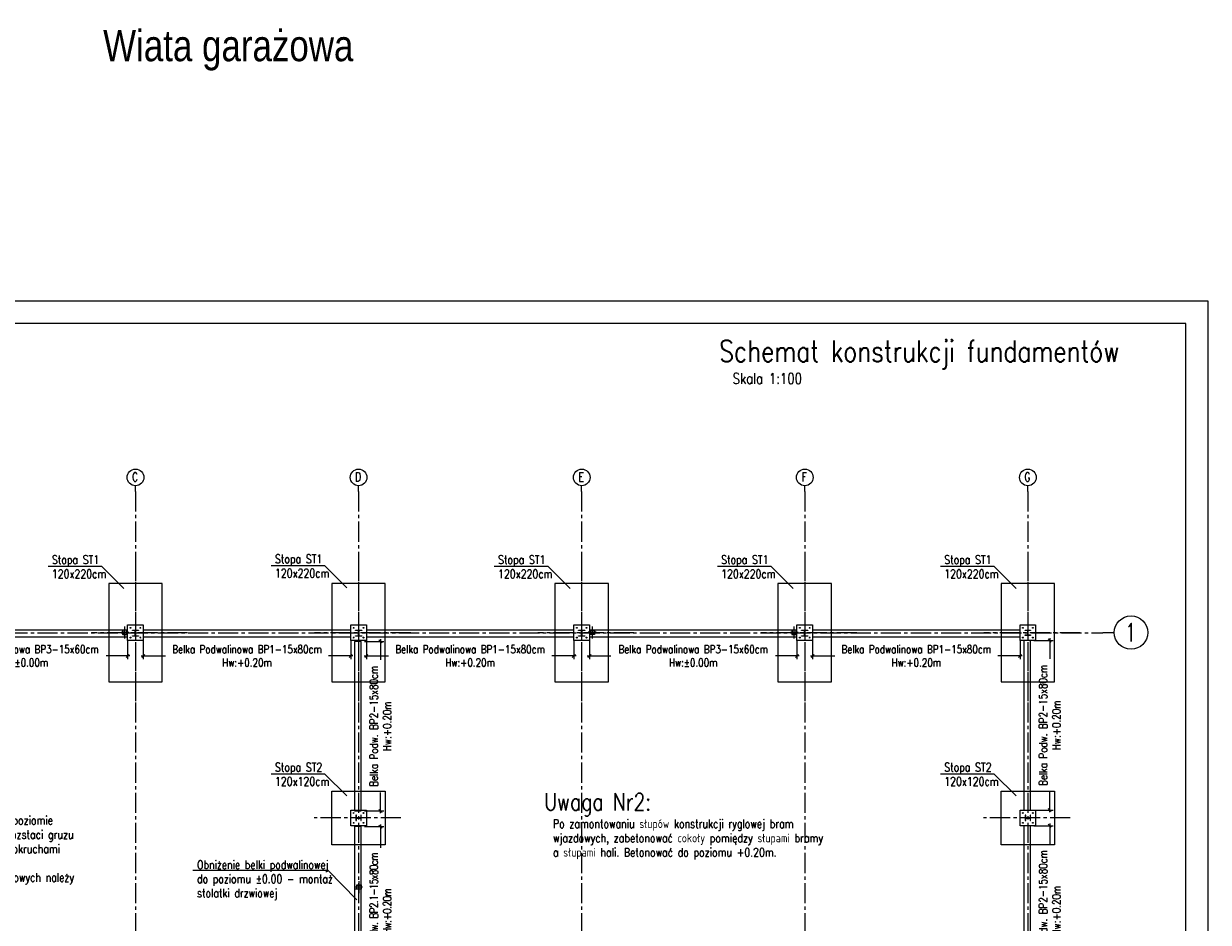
# Model space of a CAD drawing. Extents: x 335493 to 843864, y -123011 to -21739.
# Tile 20 of 28: x 455342 to 481891, y -43178 to -23045. Entities that reach past the tile are written whole.
import ezdxf
from ezdxf.enums import TextEntityAlignment as Align

# ---------------------------------------------------------------- set-up
doc = ezdxf.new("R2010")
doc.units = 0
doc.header["$LTSCALE"] = 600
doc.header["$MEASUREMENT"] = 0
doc.header["$PDMODE"] = 1
doc.linetypes.add('CENTER2', pattern=[1.125, 0.75, -0.125, 0.125, -0.125])
doc.linetypes.add('PRZERYWANA', pattern=[0.282222, 0.141111, -0.141111])
doc.layers.get('0').update_dxf_attribs({"linetype": 'CONTINUOUS'})
doc.layers.get('Defpoints').update_dxf_attribs({"linetype": 'CONTINUOUS'})
for name, color, linetype in [('11 - opisy TXT2', 4, 'CONTINUOUS'), ('111 - opisy TXT3', 2, 'CONTINUOUS'), ('2 - linie odniesienia opisy', 8, 'CONTINUOUS'), ('33 - linia 2', 3, 'CONTINUOUS'), ('333 - linia 3', 5, 'CONTINUOUS'), ('44 - osie 2', 6, 'CENTER2'), ('555 - cienka przerywana 3', 1, 'PRZERYWANA')]:
    doc.layers.add(name, color=color, linetype=linetype)
doc.layers.add('CKREWIZJA', color=1, linetype='CONTINUOUS', lineweight=50)
doc.styles.add('TXT2', font='simplex.shx', dxfattribs={"width": 0.8, "height": 180})
doc.styles.add('TXT5', font='simplex.shx', dxfattribs={"width": 0.8, "height": 120})
doc.dimstyles.new('R1 - centymetry', dxfattribs={"dimtxt": 180, "dimasz": 70, "dimexe": 75, "dimexo": 75, "dimgap": 1.5, "dimtad": 0, "dimdec": 0, "dimlfac": 0.1, "dimzin": 0, "dimdsep": 46, "dimtxsty": 'TXT2', "dimblk1": 'OBLIQUE', "dimblk2": 'OBLIQUE', "dimsah": 1, "dimcen": -3, "dimdle": 50, "dimclrt": 4, "dimadec": 0, "dimazin": 0, "dimtfac": 0.75, "dimtdec": 0, "dimtix": 1, "dimtmove": 2, "dimatfit": 3, "dimldrblk": 'OBLIQUE', "dimfxl": 400, "dimfxlon": 1, "dimtvp": 0.75, "dimtolj": 1, "dimtzin": 0, "dimarcsym": 0})

# ---------------------------------------------------------------- blocks, each defined once
blk = doc.blocks.new('pozycja')
at = {"layer": '111 - opisy TXT3', "linetype": 'Continuous'}
blk.add_circle((63.2, -0.2), 37.4, dxfattribs=at)
at = {"layer": '2 - linie odniesienia opisy', "linetype": 'Continuous'}
blk.add_line((0, 0), (25.8, 0), dxfattribs=at)
at = {"layer": '111 - opisy TXT3', "linetype": 'Continuous', "style": 'TXT2', "width": 0.75}
blk.add_attdef('NR', text='', height=40, dxfattribs=at).set_placement((62.6, -19.8), align=Align.CENTER)
blk = doc.blocks.new('A$C654D60AD')
at = {"layer": '44 - osie 2'}
for p, q in [((10000, 3164), (10000, -16244)), ((15000, 3164), (15000, -16244)), ((20000, 3164), (20000, -16244)), ((25000, 3164), (25000, -16244)), ((30000, 3164), (30000, -16244))]:
    blk.add_line(p, q, dxfattribs=at)
blk.add_lwpolyline([(-3670, 0), (31680, 0)], dxfattribs=at)
at = {"layer": '2 - linie odniesienia opisy'}
ref = blk.add_blockref('pozycja', (10000, 3164), dxfattribs=dict(at, xscale=5, yscale=5, zscale=5, rotation=90))
ref.add_attrib('NR', 'C', dxfattribs={"layer": '111 - opisy TXT3', "linetype": 'Continuous', "height": 200, "style": 'TXT2', "width": 0.75}).set_placement((9990, 3391), align=Align.CENTER)
ref = blk.add_blockref('pozycja', (15000, 3164), dxfattribs=dict(at, xscale=5, yscale=5, zscale=5, rotation=90))
ref.add_attrib('NR', 'D', dxfattribs={"layer": '111 - opisy TXT3', "linetype": 'Continuous', "height": 200, "style": 'TXT2', "width": 0.75}).set_placement((14990, 3391), align=Align.CENTER)
ref = blk.add_blockref('pozycja', (20000, 3164), dxfattribs=dict(at, xscale=5, yscale=5, zscale=5, rotation=90))
ref.add_attrib('NR', 'E', dxfattribs={"layer": '111 - opisy TXT3', "linetype": 'Continuous', "height": 200, "style": 'TXT2', "width": 0.75}).set_placement((19990, 3391), align=Align.CENTER)
ref = blk.add_blockref('pozycja', (25000, 3164), dxfattribs=dict(at, xscale=5, yscale=5, zscale=5, rotation=90))
ref.add_attrib('NR', 'F', dxfattribs={"layer": '111 - opisy TXT3', "linetype": 'Continuous', "height": 200, "style": 'TXT2', "width": 0.75}).set_placement((24990, 3391), align=Align.CENTER)
ref = blk.add_blockref('pozycja', (30000, 3164), dxfattribs=dict(at, xscale=5, yscale=5, zscale=5, rotation=90))
ref.add_attrib('NR', 'G', dxfattribs={"layer": '111 - opisy TXT3', "linetype": 'Continuous', "height": 200, "style": 'TXT2', "width": 0.75}).set_placement((29990, 3391), align=Align.CENTER)
at = {"layer": '2 - linie odniesienia opisy', "xscale": 10, "yscale": 10, "zscale": 10}
blk.add_blockref('pozycja', (31680, 4), dxfattribs=at).add_auto_attribs({'NR': '1'})
blk = doc.blocks.new('A$C19D47AF8')
at = {"layer": '33 - linia 2'}
for points in [[(9930, 60), (10070, 60), (10070, 48), (10015.5, 48, 0.41421356), (10003.5, 36), (10003.5, -56, 0.41421356), (10015.5, -68), (10070, -68), (10070, -80), (9930, -80), (9930, -68), (9984.5, -68, 0.41421356), (9996.5, -56), (9996.5, 36, 0.41421356), (9984.5, 48), (9930, 48)], [(14930, 60), (15070, 60), (15070, 48), (15015.5, 48, 0.41421356), (15003.5, 36), (15003.5, -56, 0.41421356), (15015.5, -68), (15070, -68), (15070, -80), (14930, -80), (14930, -68), (14984.5, -68, 0.41421356), (14996.5, -56), (14996.5, 36, 0.41421356), (14984.5, 48), (14930, 48)], [(19930, 60), (20070, 60), (20070, 48), (20015.5, 48, 0.41421356), (20003.5, 36), (20003.5, -56, 0.41421356), (20015.5, -68), (20070, -68), (20070, -80), (19930, -80), (19930, -68), (19984.5, -68, 0.41421356), (19996.5, -56), (19996.5, 36, 0.41421356), (19984.5, 48), (19930, 48)], [(24930, 60), (25070, 60), (25070, 48), (25015.5, 48, 0.41421356), (25003.5, 36), (25003.5, -56, 0.41421356), (25015.5, -68), (25070, -68), (25070, -80), (24930, -80), (24930, -68), (24984.5, -68, 0.41421356), (24996.5, -56), (24996.5, 36, 0.41421356), (24984.5, 48), (24930, 48)], [(29940, 60), (30060, 60), (30060, 49), (30015.25, 49, 0.41421356), (30003.25, 37), (30003.25, -37, 0.41421356), (30015.25, -49), (30060, -49), (30060, -60), (29940, -60), (29940, -49), (29984.75, -49, 0.41421356), (29996.75, -37), (29996.75, 37, 0.41421356), (29984.75, 49), (29940, 49)], [(14940, -4090), (14940, -4210), (14951, -4210), (14951, -4165.25, -0.41421356), (14963, -4153.25), (15037, -4153.25, -0.41421356), (15049, -4165.25), (15049, -4210), (15060, -4210), (15060, -4090), (15049, -4090), (15049, -4134.75, -0.41421356), (15037, -4146.75), (14963, -4146.75, -0.41421356), (14951, -4134.75), (14951, -4090)], [(29940, -4090), (29940, -4210), (29951, -4210), (29951, -4165.25, -0.41421356), (29963, -4153.25), (30037, -4153.25, -0.41421356), (30049, -4165.25), (30049, -4210), (30060, -4210), (30060, -4090), (30049, -4090), (30049, -4134.75, -0.41421356), (30037, -4146.75), (29963, -4146.75, -0.41421356), (29951, -4134.75), (29951, -4090)]]:
    blk.add_lwpolyline(points, format="xyb", close=True, dxfattribs=at)
blk = doc.blocks.new('_OBLIQUE')
at = {"color": 0, "linetype": 'ByBlock'}
blk.add_line((-0.5, -0.5), (0.5, 0.5), dxfattribs=at)
blk = doc.blocks.new('*D61')
at = {"layer": '2 - linie odniesienia opisy', "color": 0, "lineweight": -2, "transparency": 16777216}
for p, q in [((458022, -36854), (458022, -37285)), ((462672, -36854), (462672, -37285)), ((457972, -37210), (458518, -37210)), ((462722, -37210), (462176, -37210))]:
    blk.add_line(p, q, dxfattribs=at)
at = {"layer": 'Defpoints', "color": 0, "transparency": 16777216}
for p in [(458022, -36779), (462672, -36779), (462672, -37210)]:
    blk.add_point(p, dxfattribs=at)
at = {"layer": '2 - linie odniesienia opisy', "color": 0, "lineweight": -2, "transparency": 16777216, "xscale": 70, "yscale": 70, "zscale": 70, "rotation": 180}
blk.add_blockref('_OBLIQUE', (458022, -37210), dxfattribs=at)
at = {"layer": '2 - linie odniesienia opisy', "color": 0, "lineweight": -2, "transparency": 16777216, "xscale": 70, "yscale": 70, "zscale": 70}
blk.add_blockref('_OBLIQUE', (462672, -37210), dxfattribs=at)
at = {"layer": '2 - linie odniesienia opisy', "color": 4, "transparency": 16777216, "insert": (460347, -37210), "char_height": 180, "attachment_point": 5, "style": 'TXT2'}
blk.add_mtext('\\A1;Belka Podwalinowa BP1-15x80cm\\PHw:+0.20m', dxfattribs=at)
blk = doc.blocks.new('*D62')
at = {"layer": '2 - linie odniesienia opisy', "color": 0, "lineweight": -2, "transparency": 16777216}
for p, q in [((463022, -36854), (463022, -37285)), ((467672, -36854), (467672, -37285)), ((462972, -37210), (463518, -37210)), ((467722, -37210), (467176, -37210))]:
    blk.add_line(p, q, dxfattribs=at)
at = {"layer": 'Defpoints', "color": 0, "transparency": 16777216}
for p in [(463022, -36779), (467672, -36779), (467672, -37210)]:
    blk.add_point(p, dxfattribs=at)
at = {"layer": '2 - linie odniesienia opisy', "color": 0, "lineweight": -2, "transparency": 16777216, "xscale": 70, "yscale": 70, "zscale": 70, "rotation": 180}
blk.add_blockref('_OBLIQUE', (463022, -37210), dxfattribs=at)
at = {"layer": '2 - linie odniesienia opisy', "color": 0, "lineweight": -2, "transparency": 16777216, "xscale": 70, "yscale": 70, "zscale": 70}
blk.add_blockref('_OBLIQUE', (467672, -37210), dxfattribs=at)
at = {"layer": '2 - linie odniesienia opisy', "color": 4, "transparency": 16777216, "insert": (465347, -37210), "char_height": 180, "attachment_point": 5, "style": 'TXT2'}
blk.add_mtext('\\A1;Belka Podwalinowa BP1-15x80cm\\PHw:+0.20m', dxfattribs=at)
blk = doc.blocks.new('*D63')
at = {"layer": '2 - linie odniesienia opisy', "color": 0, "lineweight": -2, "transparency": 16777216}
for p, q in [((473022, -36854), (473022, -37285)), ((477672, -36854), (477672, -37285)), ((472972, -37210), (473518, -37210)), ((477722, -37210), (477176, -37210))]:
    blk.add_line(p, q, dxfattribs=at)
at = {"layer": 'Defpoints', "color": 0, "transparency": 16777216}
for p in [(473022, -36779), (477672, -36779), (477672, -37210)]:
    blk.add_point(p, dxfattribs=at)
at = {"layer": '2 - linie odniesienia opisy', "color": 0, "lineweight": -2, "transparency": 16777216, "xscale": 70, "yscale": 70, "zscale": 70, "rotation": 180}
blk.add_blockref('_OBLIQUE', (473022, -37210), dxfattribs=at)
at = {"layer": '2 - linie odniesienia opisy', "color": 0, "lineweight": -2, "transparency": 16777216, "xscale": 70, "yscale": 70, "zscale": 70}
blk.add_blockref('_OBLIQUE', (477672, -37210), dxfattribs=at)
at = {"layer": '2 - linie odniesienia opisy', "color": 4, "transparency": 16777216, "insert": (475347, -37210), "char_height": 180, "attachment_point": 5, "style": 'TXT2'}
blk.add_mtext('\\A1;Belka Podwalinowa BP1-15x80cm\\PHw:+0.20m', dxfattribs=at)
blk = doc.blocks.new('*D70')
at = {"layer": '2 - linie odniesienia opisy', "color": 0, "lineweight": -2, "transparency": 16777216}
for p, q in [((477982, -36864), (478413, -36864)), ((478338, -36814), (478338, -37278)), ((478338, -40714), (478338, -40250)), ((477982, -40664), (478413, -40664))]:
    blk.add_line(p, q, dxfattribs=at)
at = {"layer": 'Defpoints', "color": 0, "transparency": 16777216}
for p in [(477907, -36864), (478338, -36864), (477907, -40664)]:
    blk.add_point(p, dxfattribs=at)
at = {"layer": '2 - linie odniesienia opisy', "color": 0, "lineweight": -2, "transparency": 16777216, "xscale": 70, "yscale": 70, "zscale": 70}
for p, rotation in [((478338, -36864), 90), ((478338, -40664), 270)]:
    blk.add_blockref('_OBLIQUE', p, dxfattribs=dict(at, rotation=rotation))
at = {"layer": '2 - linie odniesienia opisy', "color": 4, "transparency": 16777216, "insert": (478338, -38764), "char_height": 180, "attachment_point": 5, "rotation": 90, "style": 'TXT2'}
blk.add_mtext('\\A1;Belka Podw. BP2-15x80cm\\PHw:+0.20m', dxfattribs=at)
blk = doc.blocks.new('*D71')
at = {"layer": '2 - linie odniesienia opisy', "color": 0, "lineweight": -2, "transparency": 16777216}
for p, q in [((477982, -41014), (478413, -41014)), ((478338, -40964), (478338, -41428)), ((478338, -44864), (478338, -44400)), ((477982, -44814), (478413, -44814))]:
    blk.add_line(p, q, dxfattribs=at)
at = {"layer": 'Defpoints', "color": 0, "transparency": 16777216}
for p in [(477907, -41014), (478338, -41014), (477907, -44814)]:
    blk.add_point(p, dxfattribs=at)
at = {"layer": '2 - linie odniesienia opisy', "color": 0, "lineweight": -2, "transparency": 16777216, "xscale": 70, "yscale": 70, "zscale": 70}
for p, rotation in [((478338, -41014), 90), ((478338, -44814), 270)]:
    blk.add_blockref('_OBLIQUE', p, dxfattribs=dict(at, rotation=rotation))
at = {"layer": '2 - linie odniesienia opisy', "color": 4, "transparency": 16777216, "insert": (478338, -42914), "char_height": 180, "attachment_point": 5, "rotation": 90, "style": 'TXT2'}
blk.add_mtext('\\A1;Belka Podw. BP2-15x80cm\\PHw:+0.20m', dxfattribs=at)
blk = doc.blocks.new('*D73')
at = {"layer": '2 - linie odniesienia opisy', "color": 0, "lineweight": -2, "transparency": 16777216}
for p, q in [((453022, -36854), (453022, -37285)), ((457672, -36854), (457672, -37285)), ((452972, -37210), (453504, -37210)), ((457722, -37210), (457190, -37210))]:
    blk.add_line(p, q, dxfattribs=at)
at = {"layer": 'Defpoints', "color": 0, "transparency": 16777216}
for p in [(453022, -36779), (457672, -36779), (457672, -37210)]:
    blk.add_point(p, dxfattribs=at)
at = {"layer": '2 - linie odniesienia opisy', "color": 0, "lineweight": -2, "transparency": 16777216, "xscale": 70, "yscale": 70, "zscale": 70, "rotation": 180}
blk.add_blockref('_OBLIQUE', (453022, -37210), dxfattribs=at)
at = {"layer": '2 - linie odniesienia opisy', "color": 0, "lineweight": -2, "transparency": 16777216, "xscale": 70, "yscale": 70, "zscale": 70}
blk.add_blockref('_OBLIQUE', (457672, -37210), dxfattribs=at)
at = {"layer": '2 - linie odniesienia opisy', "color": 4, "transparency": 16777216, "insert": (455347, -37210), "char_height": 180, "attachment_point": 5, "style": 'TXT2'}
blk.add_mtext('\\A1;Belka Podwalinowa BP3-15x60cm\\PHw:%%P0.00m', dxfattribs=at)
blk = doc.blocks.new('*D74')
at = {"layer": '2 - linie odniesienia opisy', "color": 0, "lineweight": -2, "transparency": 16777216}
for p, q in [((468022, -36854), (468022, -37285)), ((472672, -36854), (472672, -37285)), ((467972, -37210), (468504, -37210)), ((472722, -37210), (472190, -37210))]:
    blk.add_line(p, q, dxfattribs=at)
at = {"layer": 'Defpoints', "color": 0, "transparency": 16777216}
for p in [(468022, -36779), (472672, -36779), (472672, -37210)]:
    blk.add_point(p, dxfattribs=at)
at = {"layer": '2 - linie odniesienia opisy', "color": 0, "lineweight": -2, "transparency": 16777216, "xscale": 70, "yscale": 70, "zscale": 70, "rotation": 180}
blk.add_blockref('_OBLIQUE', (468022, -37210), dxfattribs=at)
at = {"layer": '2 - linie odniesienia opisy', "color": 0, "lineweight": -2, "transparency": 16777216, "xscale": 70, "yscale": 70, "zscale": 70}
blk.add_blockref('_OBLIQUE', (472672, -37210), dxfattribs=at)
at = {"layer": '2 - linie odniesienia opisy', "color": 4, "transparency": 16777216, "insert": (470347, -37210), "char_height": 180, "attachment_point": 5, "style": 'TXT2'}
blk.add_mtext('\\A1;Belka Podwalinowa BP3-15x60cm\\PHw:%%P0.00m', dxfattribs=at)
blk = doc.blocks.new('*D81')
at = {"layer": '2 - linie odniesienia opisy', "color": 0, "lineweight": -2, "transparency": 16777216}
for p, q in [((462982, -36884), (463413, -36884)), ((463338, -36834), (463338, -37298)), ((463338, -40734), (463338, -40270)), ((462982, -40684), (463413, -40684))]:
    blk.add_line(p, q, dxfattribs=at)
at = {"layer": 'Defpoints', "color": 0, "transparency": 16777216}
for p in [(462907, -36884), (463338, -36884), (462907, -40684)]:
    blk.add_point(p, dxfattribs=at)
at = {"layer": '2 - linie odniesienia opisy', "color": 0, "lineweight": -2, "transparency": 16777216, "xscale": 70, "yscale": 70, "zscale": 70}
for p, rotation in [((463338, -36884), 90), ((463338, -40684), 270)]:
    blk.add_blockref('_OBLIQUE', p, dxfattribs=dict(at, rotation=rotation))
at = {"layer": '2 - linie odniesienia opisy', "color": 4, "transparency": 16777216, "insert": (463338, -38784), "char_height": 180, "attachment_point": 5, "rotation": 90, "style": 'TXT2'}
blk.add_mtext('\\A1;Belka Podw. BP2-15x80cm\\PHw:+0.20m', dxfattribs=at)
blk = doc.blocks.new('*D82')
at = {"layer": '2 - linie odniesienia opisy', "color": 0, "lineweight": -2, "transparency": 16777216}
for p, q in [((462982, -41034), (463413, -41034)), ((463338, -40984), (463338, -41509)), ((463338, -44884), (463338, -44360)), ((462982, -44834), (463413, -44834))]:
    blk.add_line(p, q, dxfattribs=at)
at = {"layer": 'Defpoints', "color": 0, "transparency": 16777216}
for p in [(462907, -41034), (463338, -41034), (462907, -44834)]:
    blk.add_point(p, dxfattribs=at)
at = {"layer": '2 - linie odniesienia opisy', "color": 0, "lineweight": -2, "transparency": 16777216, "xscale": 70, "yscale": 70, "zscale": 70}
for p, rotation in [((463338, -41034), 90), ((463338, -44834), 270)]:
    blk.add_blockref('_OBLIQUE', p, dxfattribs=dict(at, rotation=rotation))
at = {"layer": '2 - linie odniesienia opisy', "color": 4, "transparency": 16777216, "insert": (463338, -42934), "char_height": 180, "attachment_point": 5, "rotation": 90, "style": 'TXT2'}
blk.add_mtext('\\A1;{\\T0.9;Belka Podw. BP2.1-15x80cm\\PHw:+0.20m}', dxfattribs=at)
blk = doc.blocks.new('A$C6EA636DA')
at = {"layer": '33 - linia 2'}
for points in [[(50, 41), (50, -41, -0.414214), (41, -50), (-41, -50, -0.414214), (-50, -41), (-50, 41, -0.414214), (-41, 50), (41, 50, -0.414214)], [(45, 41), (45, -41, -0.414214), (41, -45), (-41, -45, -0.414214), (-45, -41), (-45, 41, -0.414214), (-41, 45), (41, 45, -0.414214)]]:
    blk.add_lwpolyline(points, format="xyb", close=True, dxfattribs=at)
at = {"layer": '44 - osie 2'}
for points in [[(81, 0), (-92, 0)], [(0, -137), (0, 132)]]:
    blk.add_lwpolyline(points, dxfattribs=at)

msp = doc.modelspace()

# ---------------------------------------------------------------- linework, layer by layer
at = {"layer": '111 - opisy TXT3'}
msp.add_lwpolyline([(442391.2, -58463.1), (481391.2, -58463.1), (481391.2, -29763.1), (442391.2, -29763.1)], close=True, dxfattribs=at)
at = {"layer": '2 - linie odniesienia opisy'}
msp.add_lwpolyline([(439891.2, -58963.1), (481891.2, -58963.1), (481891.2, -29263.1), (439891.2, -29263.1)], close=True, dxfattribs=at)
for points in [[(457586.1, -35696.8), (457094.2, -35208.8), (455889.1, -35208.8)], [(462586.1, -35681.1), (462094.2, -35193.2), (460889.1, -35193.2)], [(467586.1, -35696.8), (467094.2, -35208.8), (465889.1, -35208.8)], [(472586.1, -35696.8), (472094.2, -35208.8), (470889.1, -35208.8)], [(477586.1, -35696.8), (477094.2, -35208.8), (475889.1, -35208.8)], [(462586.1, -40346.8), (462094.2, -39858.8), (460889.1, -39858.8)], [(477586.1, -40346.8), (477094.2, -39858.8), (475889.1, -39858.8)], [(459133.6, -42006.4), (462157.3, -42006.4), (462806.3, -42675.6)]]:
    msp.add_lwpolyline(points, dxfattribs=at)
at = {"layer": '33 - linia 2'}
for points in [[(457246.9, -37789.4), (458446.9, -37789.4), (458446.9, -35589.4), (457246.9, -35589.4)], [(462246.9, -37789.4), (463446.9, -37789.4), (463446.9, -35589.4), (462246.9, -35589.4)], [(467246.9, -37789.4), (468446.9, -37789.4), (468446.9, -35589.4), (467246.9, -35589.4)], [(472246.9, -37789.4), (473446.9, -37789.4), (473446.9, -35589.4), (472246.9, -35589.4)], [(477246.9, -37789.4), (478446.9, -37789.4), (478446.9, -35589.4), (477246.9, -35589.4)], [(457671.9, -36514.4), (458021.9, -36514.4), (458021.9, -36864.4), (457671.9, -36864.4)], [(462671.9, -36514.4), (463021.9, -36514.4), (463021.9, -36864.4), (462671.9, -36864.4)], [(467671.9, -36514.4), (468021.9, -36514.4), (468021.9, -36864.4), (467671.9, -36864.4)], [(472671.9, -36514.4), (473021.9, -36514.4), (473021.9, -36864.4), (472671.9, -36864.4)], [(477671.9, -36514.4), (478021.9, -36514.4), (478021.9, -36864.4), (477671.9, -36864.4)], [(462246.9, -40239.4), (463446.9, -40239.4), (463446.9, -41439.4), (462246.9, -41439.4)], [(477246.9, -40239.4), (478446.9, -40239.4), (478446.9, -41439.4), (477246.9, -41439.4)], [(462671.9, -40664.4), (463021.9, -40664.4), (463021.9, -41014.4), (462671.9, -41014.4)], [(477671.9, -40664.4), (478021.9, -40664.4), (478021.9, -41014.4), (477671.9, -41014.4)]]:
    msp.add_lwpolyline(points, close=True, dxfattribs=at)
for centre in [(457736.9, -36579.4), (457956.9, -36579.4), (462736.9, -36579.4), (462956.9, -36579.4), (467736.9, -36579.4), (467956.9, -36579.4), (472736.9, -36579.4), (472956.9, -36579.4), (477736.9, -36579.4), (477956.9, -36579.4), (457736.9, -36799.4), (457956.9, -36799.4), (462736.9, -36799.4), (462956.9, -36799.4), (467736.9, -36799.4), (467956.9, -36799.4), (472736.9, -36799.4), (472956.9, -36799.4), (477736.9, -36799.4), (477956.9, -36799.4), (462736.9, -40729.4), (462956.9, -40729.4), (477736.9, -40729.4), (477956.9, -40729.4), (462736.9, -40949.4), (462956.9, -40949.4), (477736.9, -40949.4), (477956.9, -40949.4)]:
    msp.add_circle(centre, 9, dxfattribs=at)
at = {"layer": '333 - linia 3'}
for points in [[(453021.9, -36629.4), (453021.9, -36779.4), (457671.9, -36779.4), (457671.9, -36629.4)], [(458021.9, -36629.4), (458021.9, -36779.4), (462671.9, -36779.4), (462671.9, -36629.4)], [(463021.9, -36629.4), (463021.9, -36779.4), (467671.9, -36779.4), (467671.9, -36629.4)], [(468021.9, -36629.4), (468021.9, -36779.4), (472671.9, -36779.4), (472671.9, -36629.4)], [(473021.9, -36629.4), (473021.9, -36779.4), (477671.9, -36779.4), (477671.9, -36629.4)], [(462756.9, -40684.4), (462906.9, -40684.4), (462906.9, -36884.4), (462756.9, -36884.4)], [(477756.9, -40664.4), (477906.9, -40664.4), (477906.9, -36864.4), (477756.9, -36864.4)], [(462756.9, -44884.4), (462906.9, -44884.4), (462906.9, -41034.4), (462756.9, -41034.4)], [(477756.9, -44864.4), (477906.9, -44864.4), (477906.9, -41014.4), (477756.9, -41014.4)]]:
    msp.add_lwpolyline(points, close=True, dxfattribs=at)
msp.add_lwpolyline([(462906.9, -42439.4), (462756.9, -42439.4)], dxfattribs=at)
at = {"layer": '44 - osie 2'}
for points in [[(457846.9, -35075), (457846.9, -38262.6)], [(462846.9, -35075), (462846.9, -38262.6)], [(467846.9, -35075), (467846.9, -38262.6)], [(472846.9, -35075), (472846.9, -38262.6)], [(477846.9, -35075), (477846.9, -38262.6)], [(459015.7, -36689.4), (456862.8, -36689.4)], [(464015.7, -36689.4), (461862.8, -36689.4)], [(469015.7, -36689.4), (466862.8, -36689.4)], [(474015.7, -36689.4), (471862.8, -36689.4)], [(479015.7, -36689.4), (476862.8, -36689.4)], [(463797.5, -40839.4), (461850.5, -40839.4)], [(478797.5, -40839.4), (476850.5, -40839.4)]]:
    msp.add_lwpolyline(points, dxfattribs=at)

# ---------------------------------------------------------------- block references
at = {"layer": '44 - osie 2', "xscale": -1}
for p in [(457608, -36679.6), (472608, -36679.6)]:
    msp.add_blockref('A$C6EA636DA', p, dxfattribs=at)
at = {"layer": '44 - osie 2'}
for p in [(468088, -36679.6), (462856.9, -42389.4)]:
    msp.add_blockref('A$C6EA636DA', p, dxfattribs=at)
at = {"layer": '555 - cienka przerywana 3'}
msp.add_blockref('A$C19D47AF8', (447846.9, -36689.4), dxfattribs=at)
at = {"layer": 'CKREWIZJA'}
msp.add_blockref('A$C654D60AD', (447846.9, -36689.4), dxfattribs=at)

# ---------------------------------------------------------------- texts
at = {"layer": '11 - opisy TXT2', "style": 'TXT2', "width": 0.8}
msp.add_text('Skala 1:100', height=240, dxfattribs=at).set_placement((472784.5, -31114.4), align=Align.RIGHT)
at = {"layer": '11 - opisy TXT2', "char_height": 192, "attachment_point": 1, "style": 'TXT2'}
for s, insert, width in [('Stopa ST1  120x220cm', (455973.5, -34956.3), 1198.412), ('Stopa ST1  120x220cm', (460973.5, -34940.7), 1198.412), ('Stopa ST1  120x220cm', (465973.5, -34956.3), 1198.412), ('Stopa ST1  120x220cm', (470973.5, -34956.3), 1198.412), ('Stopa ST1  120x220cm', (475973.5, -34956.3), 1198.412), ('Stopa ST2  120x120cm', (460973.5, -39606.3), 1198.412), ('Stopa ST2  120x120cm', (475973.5, -39606.3), 1198.412), ('\\A1;\\pt576,2304,4224,6528,6720;Zgodnie z badaniami geotechnicznymi, w poziomie gruntu zalegają nasypy niebudowlane w pozstaci gruzu wymieszanego z piaskami pylastymi oraz okruchami wapiennymi.\\PPrzed przystąpieniem do robót fundamentowych należy usunąć nienośne warstwy gruntu.', (450685.7, -40796.4), 6301.06), ('\\A1;\\pt576,2304,4224,6528,6720;Po zamontowaniu słupów konstrukcji ryglowej bram wjazdowych, zabetonować cokoły pomiędzy słupami bramy a słupami hali. Betonować do poziomu +0.20m.', (467204.2, -40874.2), 6751.571)]:
    msp.add_mtext(s, dxfattribs=dict(at, insert=insert, width=width))
at = {"layer": '11 - opisy TXT2', "insert": (459228.7, -41793.4), "char_height": 190, "attachment_point": 1, "style": 'TXT2'}
msp.add_mtext_dynamic_manual_height_columns('Obniżenie belki podwalinowej do poziomu %%P0.00 - montaż stolatki drzwiowej', width=3317.079, gutter_width=900, heights=[0], dxfattribs=at)
at = {"layer": '111 - opisy TXT3', "style": 'TXT5', "width": 0.8}
for s, height, p in [('Schemat konstrukcji fundamentów', 480, (470929.8, -30623.7)), ('Uwaga Nr2:', 384, (467008.2, -40670.6))]:
    msp.add_text(s, height=height, dxfattribs=at).set_placement(p)
at = {"layer": '111 - opisy TXT3', "insert": (457122.5, -23185.5), "char_height": 700, "attachment_point": 1, "style": 'TXT2'}
msp.add_mtext_dynamic_manual_height_columns('{\\fArial|b0|i0|c238|p34;Wiata garażowa}', width=13505.999, gutter_width=900, heights=[0], dxfattribs=at)

# ---------------------------------------------------------------- dimensions: what is measured, and where the dimension line sits
at = {"layer": '2 - linie odniesienia opisy'}
for base, p1, p2, text, picture, middle in [((457671.9, -37210), (453021.9, -36779.4), (457671.9, -36779.4), 'Belka Podwalinowa BP3-15x60cm\\PHw:%%P0.00m', '*D73', (455346.9, -37210)), ((462671.9, -37210), (458021.9, -36779.4), (462671.9, -36779.4), 'Belka Podwalinowa BP1-15x80cm\\PHw:+0.20m', '*D61', (460346.9, -37210)), ((467671.9, -37210), (463021.9, -36779.4), (467671.9, -36779.4), 'Belka Podwalinowa BP1-15x80cm\\PHw:+0.20m', '*D62', (465346.9, -37210)), ((472671.9, -37210), (468021.9, -36779.4), (472671.9, -36779.4), 'Belka Podwalinowa BP3-15x60cm\\PHw:%%P0.00m', '*D74', (470346.9, -37210)), ((477671.9, -37210), (473021.9, -36779.4), (477671.9, -36779.4), 'Belka Podwalinowa BP1-15x80cm\\PHw:+0.20m', '*D63', (475346.9, -37210))]:
    dim = msp.add_linear_dim(base=base, p1=p1, p2=p2, text=text, dimstyle='R1 - centymetry', dxfattribs=at)
    dim.commit()
    dim.dimension.update_dxf_attribs({"geometry": picture, "text_midpoint": middle, "dimtype": 160})
for base, p1, p2, text, picture, middle in [((463337.5, -36884.4), (462906.9, -40684.4), (462906.9, -36884.4), 'Belka Podw. BP2-15x80cm\\PHw:+0.20m', '*D81', (463337.5, -38784.4)), ((478337.5, -36864.4), (477906.9, -40664.4), (477906.9, -36864.4), 'Belka Podw. BP2-15x80cm\\PHw:+0.20m', '*D70', (478337.5, -38764.4)), ((463337.5, -41034.4), (462906.9, -44834.4), (462906.9, -41034.4), '{\\T0.9;Belka Podw. BP2.1-15x80cm\\PHw:+0.20m}', '*D82', (463337.5, -42934.4)), ((478337.5, -41014.4), (477906.9, -44814.4), (477906.9, -41014.4), 'Belka Podw. BP2-15x80cm\\PHw:+0.20m', '*D71', (478337.5, -42914.4))]:
    dim = msp.add_linear_dim(base=base, p1=p1, p2=p2, angle=90, text=text, dimstyle='R1 - centymetry', dxfattribs=at)
    dim.commit()
    dim.dimension.update_dxf_attribs({"geometry": picture, "text_midpoint": middle, "dimtype": 160})

doc.saveas('drawing.dxf')
